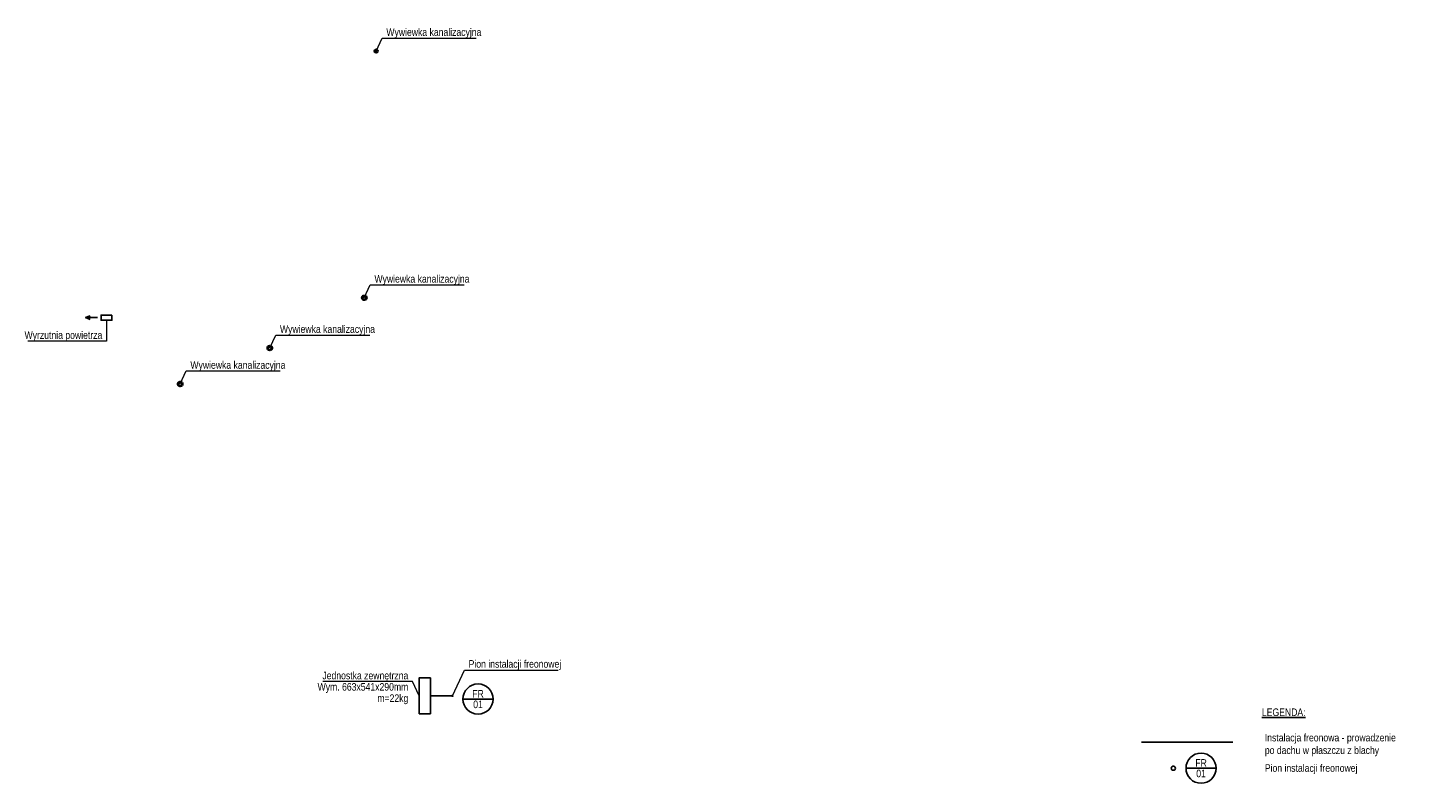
# Model space of a CAD drawing. Header units: millimetres. Extents: x 0 to 40783, y -13117 to 35556.
# Tile 98 of 98: x 35847 to 39521, y 33466 to 35470. Entities that reach past the tile are written whole.
import ezdxf
from ezdxf import colors
from ezdxf.entities.mleader import LeaderData, LeaderLine
from ezdxf.enums import TextEntityAlignment as Align
from ezdxf.math import Vec2, Vec3

# ---------------------------------------------------------------- set-up
doc = ezdxf.new("R2010")
doc.units = ezdxf.units.MM
doc.layers.add('0-SANIS-FREON', color=6, linetype='GAS_LINE')
doc.layers.add('0-SANIS-KS-PODPOSADZKOWA', color=34, linetype='Continuous', lineweight=40)
doc.layers.add('0-SANIS-W-OPIS', color=7, linetype='Continuous', lineweight=18)
doc.styles.add('SANIS', font='Arial Narrow.ttf', dxfattribs={"width": 0.75, "height": 2})
doc.styles.get("Standard").update_dxf_attribs({"font": 'Arial.ttf'})
doc.linetypes.add('GAS_LINE', pattern='A,12.7,-5.08,["GAS",Standard,S=2.54,R=0,X=-2.54,Y=-1.27],-6.35', length=24.13)

# ---------------------------------------------------------------- blocks, each defined once
blk = doc.blocks.new('_None')
blk = doc.blocks.new('ETYKIETA_PIONU')
blk.add_lwpolyline([(-500, 0), (500, 0)])
blk.add_circle((0, 0), 500)
at = {"style": 'SANIS'}
for tag, p in [('OZN_PIONU', (0, 200)), ('SR_PIONU', (0, -200))]:
    blk.add_attdef(tag, text='', height=250, dxfattribs=at).set_placement(p, align=Align.MIDDLE_CENTER)
blk = doc.blocks.new('G$C7FCEB114')
for points in [[(0, 0), (-31.8, 0), (-19.1, 5.1)], [(-19.1, 5.1), (-31.8, 0)], [(-19.1, -5.1), (-31.8, 0)]]:
    blk.add_lwpolyline(points)

msp = doc.modelspace()

# ---------------------------------------------------------------- linework, layer by layer
for points in [[(36070.7, 34708.2), (36042.2, 34708.2), (36042.2, 34694.2), (36070.7, 34694.2)], [(36885.9, 33650.5), (36885.9, 33745.5), (36915.9, 33745.5), (36915.9, 33650.5)]]:
    msp.add_lwpolyline(points, close=True)
at = {"layer": '0-SANIS-FREON', "ltscale": 3}
for points in [[(36915.9, 33698), (36974.3, 33698)], [(38802.4, 33575.5), (39045, 33575.5)]]:
    msp.add_lwpolyline(points, dxfattribs=at)
for centre, radius in [((36974.3, 33698), 1.5), ((38886.8, 33506.2), 5.5)]:
    msp.add_circle(centre, radius, dxfattribs=at)
at = {"layer": '0-SANIS-KS-PODPOSADZKOWA'}
for centre, radius in [((36772, 35408.3), 3.75), ((36740.4, 34753.9), 5.49), ((36489.7, 34620.7), 5.5), ((36252.1, 34525.4), 5.5)]:
    msp.add_circle(centre, radius, dxfattribs=at)

# ---------------------------------------------------------------- block references
msp.add_blockref('G$C7FCEB114', (36032.7, 34701.2))
ref = msp.add_blockref('ETYKIETA_PIONU', (37042.2, 33689.6), dxfattribs=dict(xscale=0.08000000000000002, yscale=0.08000000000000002, zscale=0.08000000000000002))
ref.add_attrib('OZN_PIONU', 'FR', dxfattribs={"height": 20, "style": 'SANIS'}).set_placement((37042.2, 33703.6, 0), align=Align.MIDDLE)
ref.add_attrib('SR_PIONU', '01', dxfattribs={"height": 20, "style": 'SANIS'}).set_placement((37042.2, 33675.6, 0), align=Align.MIDDLE)
ref = msp.add_blockref('ETYKIETA_PIONU', (38960.4, 33506.2), dxfattribs=dict(xscale=0.08000000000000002, yscale=0.08000000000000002, zscale=0.08000000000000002))
ref.add_attrib('OZN_PIONU', 'FR', dxfattribs={"height": 20, "style": 'SANIS'}).set_placement((38960.4, 33520.2, 0), align=Align.MIDDLE)
ref.add_attrib('SR_PIONU', '01', dxfattribs={"height": 20, "style": 'SANIS'}).set_placement((38960.4, 33492.2, 0), align=Align.MIDDLE)

# ---------------------------------------------------------------- texts
at = {"char_height": 20}
for s, insert, attachment_point in [('{\\L\\fArial Narrow|b0|i0|c238|p34;LEGENDA:}', (39179.7, 33654.5), 5), ('{\\fArial Narrow|b0|i0|c238|p34;Pion instalacji freonowej}', (39129.5, 33503.6), 4)]:
    msp.add_mtext(s, dxfattribs=dict(at, insert=insert, attachment_point=attachment_point))
at = {"insert": (39129.5, 33567.6), "char_height": 20, "width": 417.822, "attachment_point": 4}
msp.add_mtext('{\\fArial Narrow|b0|i0|c238|p34;Instalacja freonowa - prowadzenie \\Ppo dachu w płaszczu z blachy}', dxfattribs=at)

# ---------------------------------------------------------------- leaders
at = {"layer": '0-SANIS-W-OPIS'}
ml = msp.add_multileader_mtext('Standard', dxfattribs=at)
ml.set_content('{\\W1;\\C256;Wywiewka kanalizacyjna}', color=256, style='SANIS')
ml.set_leader_properties(color=256, linetype='ByLayer', lineweight=-1)
ml.set_arrow_properties(name='NONE')
ml.build(insert=Vec2(0, 0))
ml.multileader.update_dxf_attribs({"text_left_attachment_type": 6, "text_right_attachment_type": 6, "dogleg_length": 1, "arrow_head_size": 10, "scale": 10})
ctx = ml.context
ctx.base_point, ctx.scale, ctx.char_height, ctx.arrow_head_size, ctx.landing_gap_size, ctx.plane_origin = Vec3(36789, 35442.6), 10, 20, 10, 10, Vec3(35946.7, 35055.5)
ctx.left_attachment, ctx.right_attachment, ctx.text_align_type = 6, 6, 2
notes = []
notes.append((ctx, [(1, (1, 1, 0), (36788, 35442.6), (1, 0), 1, [(1, [(36772, 35408.3)], 0, [])])]))
ctx.mtext.insert, ctx.mtext.line_spacing_factor, ctx.mtext.flow_direction = Vec3(36799, 35468.5), 0.9, 5
ml = msp.add_multileader_mtext('Standard', dxfattribs=at)
ml.set_content('{\\W1;\\C256;Wywiewka kanalizacyjna}', color=256, style='SANIS')
ml.set_leader_properties(color=256, linetype='ByLayer', lineweight=-1)
ml.set_arrow_properties(name='NONE')
ml.build(insert=Vec2(0, 0))
ml.multileader.update_dxf_attribs({"text_left_attachment_type": 6, "text_right_attachment_type": 6, "dogleg_length": 1, "arrow_head_size": 10, "scale": 10})
ctx = ml.context
ctx.base_point, ctx.scale, ctx.char_height, ctx.arrow_head_size, ctx.landing_gap_size, ctx.plane_origin = Vec3(36757.4, 34788.2), 10, 20, 10, 10, Vec3(35915.1, 34401.2)
ctx.left_attachment, ctx.right_attachment, ctx.text_align_type = 6, 6, 2
notes.append((ctx, [(1, (1, 1, 0), (36756.4, 34788.2), (1, 0), 1, [(1, [(36740.4, 34753.9)], 0, [])])]))
ctx.mtext.insert, ctx.mtext.line_spacing_factor, ctx.mtext.flow_direction = Vec3(36767.4, 34814.1), 0.9, 5
ml = msp.add_multileader_mtext('Standard', dxfattribs=at)
ml.set_content('{\\W1;\\C256;Wyrzutnia powietrza}', color=256, style='SANIS')
ml.set_leader_properties(color=256, linetype='ByLayer', lineweight=-1)
ml.set_arrow_properties(name='NONE')
ml.build(insert=Vec2(0, 0))
ml.multileader.update_dxf_attribs({"text_left_attachment_type": 6, "text_right_attachment_type": 6, "dogleg_length": 1, "arrow_head_size": 10, "scale": 10})
ctx = ml.context
ctx.base_point, ctx.scale, ctx.char_height, ctx.arrow_head_size, ctx.landing_gap_size, ctx.plane_origin = Vec3(35830.5, 34639), 10, 20, 10, 10, Vec3(36878.6, 34341.6)
ctx.left_attachment, ctx.right_attachment, ctx.text_align_type = 6, 6, 2
notes.append((ctx, [(1, (1, 1, 0), (36056.4, 34639), (-1, 0), 1, [(1, [(36056.4, 34694.2)], 0, [])])]))
ctx.mtext.insert, ctx.mtext.alignment, ctx.mtext.line_spacing_factor, ctx.mtext.flow_direction = Vec3(36045.4, 34664.9), 3, 0.9, 5
ml = msp.add_multileader_mtext('Standard', dxfattribs=at)
ml.set_content('{\\W1;\\C256;Wywiewka kanalizacyjna}', color=256, style='SANIS')
ml.set_leader_properties(color=256, linetype='ByLayer', lineweight=-1)
ml.set_arrow_properties(name='NONE')
ml.build(insert=Vec2(0, 0))
ml.multileader.update_dxf_attribs({"text_left_attachment_type": 6, "text_right_attachment_type": 6, "dogleg_length": 1, "arrow_head_size": 10, "scale": 10})
ctx = ml.context
ctx.base_point, ctx.scale, ctx.char_height, ctx.arrow_head_size, ctx.landing_gap_size, ctx.plane_origin = Vec3(36506.7, 34655), 10, 20, 10, 10, Vec3(35664.4, 34267.9)
ctx.left_attachment, ctx.right_attachment, ctx.text_align_type = 6, 6, 2
notes.append((ctx, [(1, (1, 1, 0), (36505.7, 34655), (1, 0), 1, [(1, [(36489.7, 34620.7)], 0, [])])]))
ctx.mtext.insert, ctx.mtext.line_spacing_factor, ctx.mtext.flow_direction = Vec3(36516.7, 34680.8), 0.9, 5
ml = msp.add_multileader_mtext('Standard', dxfattribs=at)
ml.set_content('{\\W1;\\C256;Wywiewka kanalizacyjna}', color=256, style='SANIS')
ml.set_leader_properties(color=256, linetype='ByLayer', lineweight=-1)
ml.set_arrow_properties(name='NONE')
ml.build(insert=Vec2(0, 0))
ml.multileader.update_dxf_attribs({"text_left_attachment_type": 6, "text_right_attachment_type": 6, "dogleg_length": 1, "arrow_head_size": 10, "scale": 10})
ctx = ml.context
ctx.base_point, ctx.scale, ctx.char_height, ctx.arrow_head_size, ctx.landing_gap_size, ctx.plane_origin = Vec3(36269.1, 34559.7), 10, 20, 10, 10, Vec3(35426.8, 34172.6)
ctx.left_attachment, ctx.right_attachment, ctx.text_align_type = 6, 6, 2
notes.append((ctx, [(1, (1, 1, 0), (36268.1, 34559.7), (1, 0), 1, [(1, [(36252.1, 34525.4)], 0, [])])]))
ctx.mtext.insert, ctx.mtext.line_spacing_factor, ctx.mtext.flow_direction = Vec3(36279.1, 34585.6), 0.9, 5
ml = msp.add_multileader_mtext('Standard', dxfattribs=at)
ml.set_content('{\\W1;\\C256;Pion instalacji freonowej\\P}', color=256, style='SANIS')
ml.set_leader_properties(color=256, linetype='ByLayer', lineweight=-1)
ml.set_arrow_properties(name='NONE')
ml.build(insert=Vec2(0, 0))
ml.multileader.update_dxf_attribs({"text_left_attachment_type": 6, "text_right_attachment_type": 6, "dogleg_length": 1, "arrow_head_size": 10, "scale": 10})
ctx = ml.context
ctx.base_point, ctx.scale, ctx.char_height, ctx.arrow_head_size, ctx.landing_gap_size, ctx.plane_origin = Vec3(37007.2, 33766.6), 10, 20, 10, 10, Vec3(36148.9, 33345.2)
ctx.left_attachment, ctx.right_attachment, ctx.text_align_type = 6, 6, 2
notes.append((ctx, [(1, (1, 1, 0), (37006.2, 33766.6), (1, 0), 1, [(1, [(36974.3, 33698)], 0, [])])]))
ctx.mtext.insert, ctx.mtext.line_spacing_factor, ctx.mtext.flow_direction = Vec3(37017.2, 33792.8), 0.9, 5
ml = msp.add_multileader_mtext('Standard', dxfattribs=at)
ml.set_content('{\\W1;\\C256;Jednostka zewnętrzna\\PWym. 663x541x290mm\\Pm=22kg}', color=256, style='SANIS')
ml.set_leader_properties(color=256, linetype='ByLayer', lineweight=-1)
ml.set_arrow_properties(name='NONE')
ml.build(insert=Vec2(0, 0))
ml.multileader.update_dxf_attribs({"text_left_attachment_type": 6, "text_right_attachment_type": 6, "dogleg_length": 1, "arrow_head_size": 10, "scale": 10})
ctx = ml.context
ctx.base_point, ctx.scale, ctx.char_height, ctx.arrow_head_size, ctx.landing_gap_size, ctx.plane_origin = Vec3(36608.3, 33736.2), 10, 20, 10, 10, Vec3(37711.3, 33345.2)
ctx.left_attachment, ctx.right_attachment, ctx.text_align_type = 6, 6, 2
notes.append((ctx, [(1, (1, 1, 0), (36868.2, 33736.2), (-1, 0), 1, [(1, [(36885.9, 33698)], 0, [])])]))
ctx.mtext.insert, ctx.mtext.alignment, ctx.mtext.line_spacing_factor, ctx.mtext.flow_direction = Vec3(36857.2, 33762), 3, 0.9, 5
for ctx, leaders in notes:
    for number, flags, end, landing, length, lines in leaders:
        leader = LeaderData()
        leader.index, (leader.has_last_leader_line, leader.has_dogleg_vector, leader.attachment_direction) = number, flags
        leader.last_leader_point, leader.dogleg_vector, leader.dogleg_length = Vec3(end), Vec3(landing), length
        for number, points, colour, breaks in lines:
            line = LeaderLine()
            line.index, line.vertices, line.color, line.breaks = number, Vec3.list(points), colors.encode_raw_color(colour), breaks
            leader.lines.append(line)
        ctx.leaders.append(leader)

doc.saveas('drawing.dxf')
